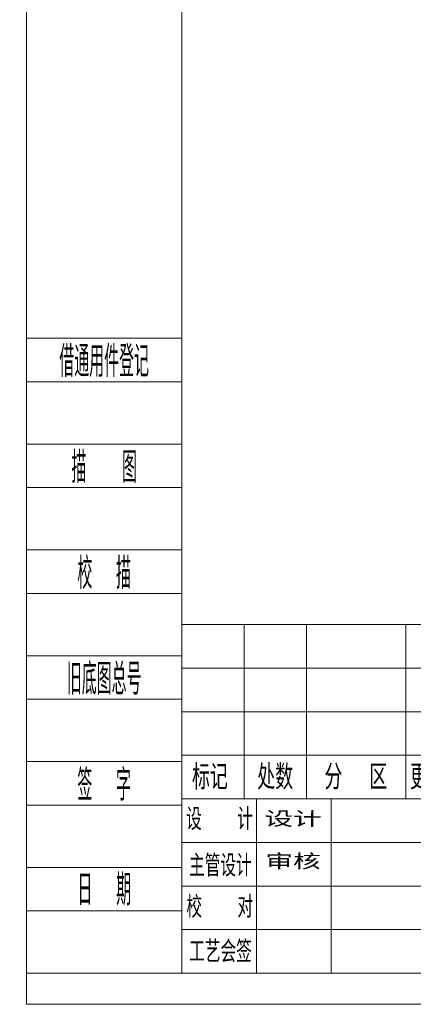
# Model space of a CAD drawing. Header units: millimetres. Extents: x 609 to 1177, y -109 to 470.
# Tile 1 of 60: x 609 to 732, y -109 to 199. Entities that reach past the tile are written whole.
import ezdxf
from ezdxf.enums import TextEntityAlignment as Align

# ---------------------------------------------------------------- set-up
doc = ezdxf.new("R2010")
doc.units = ezdxf.units.MM
for name, color, linetype, lineweight in [('1轮廓实线层', 7, 'Continuous', 18), ('2细线层', 4, 'Continuous', 13), ('6文字层', 3, 'Continuous', 13), ('图框层', 7, 'Continuous', 18)]:
    doc.layers.add(name, color=color, linetype=linetype, lineweight=lineweight)
doc.styles.add('PC_TEXTSTYLE', font='ISOCP.SHX', dxfattribs={"width": 0.707, "bigfont": 'GBCBIG.SHX'})
doc.styles.add('标准汉字', font='gbenor.shx', dxfattribs={"bigfont": 'gbcbig.shx'})

# ---------------------------------------------------------------- blocks, each defined once
blk = doc.blocks.new('ZwmFrameMain_A4^_^无分区图框^_^portrait')
at = {"layer": '1轮廓实线层'}
for q in [(0, 287), (180, 0)]:
    blk.add_line((0, 0), q, dxfattribs=at)
at = {"layer": '2细线层'}
for q in [(-25, 292), (185, -5)]:
    blk.add_line((-25, -5), q, dxfattribs=at)
blk = doc.blocks.new('ZwmFrameMain_附加栏')
at = {"layer": '2细线层'}
for p, q in [((-25, 102), (0, 102)), ((-25, 95), (0, 95)), ((-25, 85), (0, 85)), ((-25, 78), (0, 78)), ((-25, 68), (0, 68)), ((-25, 61), (0, 61)), ((-25, 51), (0, 51)), ((-25, 44), (0, 44)), ((-25, 34), (0, 34)), ((-25, 27), (0, 27)), ((-25, 17), (0, 17)), ((-25, 10), (0, 10)), ((-25, 0), (0, 0))]:
    blk.add_line(p, q, dxfattribs=at)
at = {"layer": '6文字层', "color": 3, "style": 'PC_TEXTSTYLE'}
for s, width, p in [('借通用件登记', 0.667, (-12.5, 98.5)), ('描   图', 0.6667, (-12.5, 81.5)), ('校  描', 0.667, (-12.5, 64.5)), ('旧底图总号', 0.667, (-12.5, 47.5)), ('签  字', 0.667, (-12.5, 30.5)), ('日  期', 0.667, (-12.49, 13.6))]:
    blk.add_text(s, height=5, dxfattribs=dict(at, width=width)).set_placement(p, align=Align.MIDDLE)
at = {"layer": '6文字层', "style": 'PC_TEXTSTYLE'}
for tag, width, p, p2 in [('借通用件登记', 0.671328, (-23.44, 86.36), (-1.25, 86.36)), ('描图', 2.120922, (-23.44, 69.36), (-1.25, 69.36)), ('校图', 2.149976, (-23.75, 52.06), (-1.25, 52.06)), ('旧底图总号', 0.761452, (-22.84, 35.67), (-1.86, 35.67)), ('签字', 2.026939, (-23.14, 18.37), (-1.56, 18.37)), ('日期', 1.89999, (-22.84, 1.37), (-2.17, 1.37))]:
    blk.add_attdef(tag, text='', height=5, dxfattribs=dict(at, width=width)).set_placement(p, p2, align=Align.FIT)

msp = doc.modelspace()

# ---------------------------------------------------------------- linework, layer by layer
at = {"layer": '1轮廓实线层'}
for p, q in [((659.97963, 9.96263), (1010.97963, 9.96263)), ((659.97963, -99.23737), (659.97963, 9.96263))]:
    msp.add_line(p, q, dxfattribs=at)
at = {"layer": '2细线层', "color": 6, "linetype": 'Continuous'}
for p, q in [((679.47963, -44.63737), (679.47963, 9.96263)), ((698.97963, -44.63737), (698.97963, 9.96263)), ((730.17963, -44.63737), (730.17963, 9.96263)), ((659.97963, -3.68737), (815.97963, -3.68737)), ((659.97963, -17.33737), (815.97963, -17.33737)), ((659.97963, -30.98737), (815.97963, -30.98737)), ((659.97963, -44.63737), (913.47963, -44.63737)), ((683.37963, -99.23737), (683.37963, -44.63737)), ((706.77963, -99.23737), (706.77963, -44.63737)), ((659.97963, -58.28737), (815.97963, -58.28737)), ((659.97963, -71.93737), (815.97963, -71.93737)), ((659.97963, -85.58737), (815.97963, -85.58737))]:
    msp.add_line(p, q, dxfattribs=at)

# ---------------------------------------------------------------- block references
at = {"layer": '图框层', "xscale": 1.95, "yscale": 1.95, "zscale": 1.95}
for name in ['ZwmFrameMain_A4^_^无分区图框^_^portrait', 'ZwmFrameMain_附加栏']:
    msp.add_blockref(name, (659.97963, -99.23737), dxfattribs=at)

# ---------------------------------------------------------------- texts
at = {"layer": '6文字层', "color": 6, "attachment_point": 5, "style": '标准汉字'}
for s, insert, char_height, width in [('标记', (668.75864, -37.81526), 7.8, 22.7175), ('处数', (689.20519, -37.81526), 7.8, 22.3275), ('分  区', (714.49764, -37.81526), 7.8, 37.3703571), ('更改文件号', (745.50627, -37.81526), 7.8, 57.135), ('设   计', (671.74723, -51.01831), 6.825, 39.1096875), ('主管设计', (672.02324, -65.55064), 6.825, 39.414375), ('校   对', (671.8225, -78.48831), 6.825, 39.6215625), ('工艺会签', (672.06088, -92.47484), 6.825, 39.585)]:
    msp.add_mtext(s, dxfattribs=dict(at, insert=insert, char_height=char_height, width=width))
at = {"layer": '6文字层', "color": 6, "style": 'PC_TEXTSTYLE', "width": 2.681308, "flags": 8}
msp.add_attdef('设计', text=' ', height=4.875, rotation=359.5768486, dxfattribs=at).set_placement((685.79778, -53.3825), (703.81849, -53.51559), align=Align.FIT)
at = {"layer": '6文字层', "color": 6, "style": 'PC_TEXTSTYLE', "width": 2.542374, "flags": 8}
msp.add_attdef('审核', text='', height=4.875, dxfattribs=at).set_placement((686.10983, -66.75809), (703.47065, -66.75809), align=Align.FIT)

doc.saveas('drawing.dxf')
